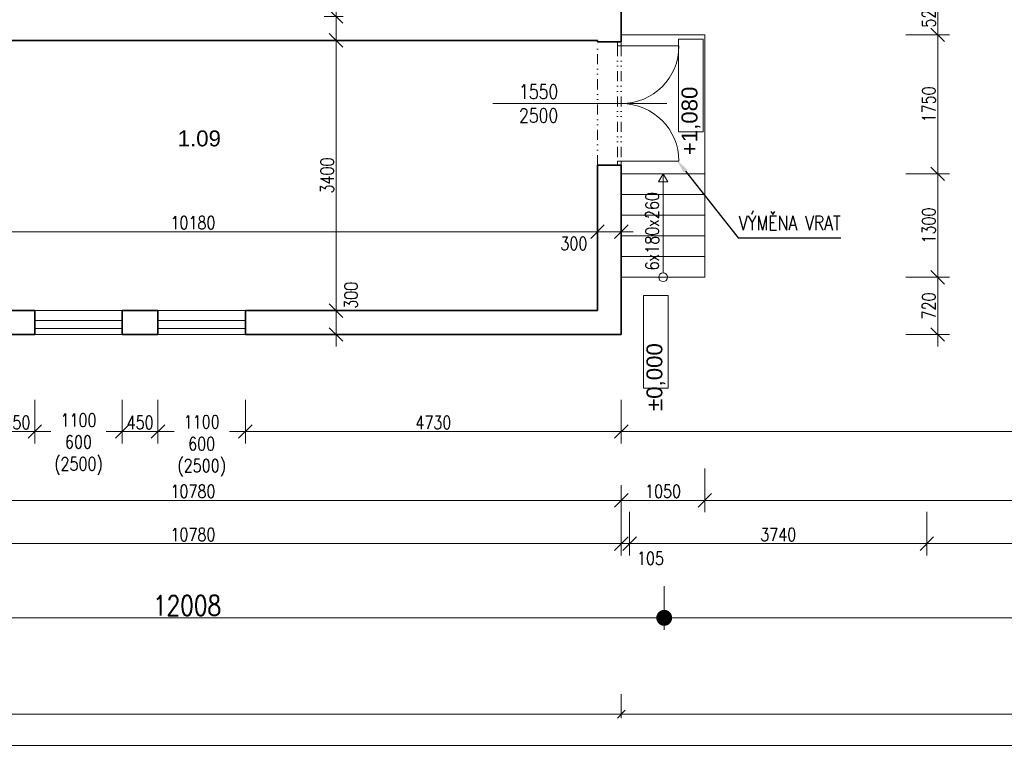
# Model space of a CAD drawing. Header units: millimetres. Extents: x -485339 to 286898, y -1189934 to 1602269.
# Tile 175 of 230: x -67295 to -54906, y -640537 to -631359. Entities that reach past the tile are written whole.
import ezdxf
from ezdxf import colors
from ezdxf.entities.mleader import LeaderData, LeaderLine
from ezdxf.math import Vec2, Vec3

# ---------------------------------------------------------------- set-up
doc = ezdxf.new("R2010")
doc.units = ezdxf.units.MM
doc.header["$LTSCALE"] = 10
doc.linetypes.add('DĚLICÍ2', pattern=[15.875, 6.35, -3.175, 0, -3.175, 0, -3.175])
doc.layers.get('Defpoints').update_dxf_attribs({"lineweight": 0})
doc.layers.add('BOUR_DVEŘE', color=7, linetype='Continuous', lineweight=18, true_color=0x4ccd32)
doc.layers.add('BOURÁNÍ_POPIS', color=7, linetype='Continuous', lineweight=18, true_color=0x4ccd32)
for name, color, linetype, lineweight in [('St__otvory_dveře', 40, 'Continuous', 18), ('St_kóty', 132, 'Continuous', 18), ('St_otvory_okna', 40, 'Continuous', 18), ('St_plocha_místnosti', 250, 'Continuous', 18), ('St_popis', 250, 'Continuous', 18), ('St_čáry_nad', 250, 'DĚLICÍ2', 18), ('St_čáry_obrys', 5, 'Continuous', 35), ('St_čáry_plné', 250, 'Continuous', 18)]:
    doc.layers.add(name, color=color, linetype=linetype, lineweight=lineweight)
doc.styles.add('1_50', font='arial.ttf', dxfattribs={"height": 100})
doc.styles.add('Andy', font='arial.ttf')
doc.styles.get("Standard").update_dxf_attribs({"font": 'simplex.shx', "width": 0.8})
doc.dimstyles.new('stavebníM100', dxfattribs={"dimtxt": 165, "dimasz": 170, "dimexe": 150, "dimexo": 100, "dimgap": 30, "dimtad": 1, "dimdec": 0, "dimtxsty": 'Standard', "dimblk": 'OBLIQUE', "dimcen": -2.5, "dimdle": 150, "dimclrd": 256, "dimclre": 256, "dimclrt": 256, "dimadec": 4, "dimazin": 0, "dimtfac": 1, "dimtdec": 0, "dimtmove": 2, "dimatfit": 3, "dimldrblk": 'OBLIQUE', "dimfxl": 400, "dimfxlon": 1, "dimlwd": -1, "dimlwe": -1, "dimarcsym": 0})
doc.dimstyles.new('stavebníM100_modul', dxfattribs={"dimtxt": 250, "dimasz": 200, "dimexe": 150, "dimexo": 100, "dimgap": 30, "dimtad": 1, "dimdec": 0, "dimtxsty": 'Standard', "dimblk": 'DOT', "dimcen": -2.5, "dimdle": 150, "dimclrd": 256, "dimclre": 256, "dimclrt": 256, "dimadec": 4, "dimazin": 0, "dimtfac": 1, "dimtdec": 0, "dimtmove": 2, "dimatfit": 3, "dimldrblk": 'OBLIQUE', "dimfxl": 400, "dimfxlon": 1, "dimlwd": -1, "dimlwe": -1, "dimarcsym": 0})
doc.dimstyles.new('stavebníM50 vnitřní', dxfattribs={"dimtxt": 100, "dimasz": 100, "dimexe": 50, "dimexo": 100, "dimgap": 30, "dimtad": 1, "dimdec": 0, "dimtxsty": 'Standard', "dimblk": 'OBLIQUE', "dimcen": 2.5, "dimclrd": 256, "dimclre": 256, "dimclrt": 256, "dimadec": 0, "dimazin": 0, "dimtfac": 1, "dimtdec": 0, "dimtmove": 2, "dimatfit": 2, "dimldrblk": 'OBLIQUE', "dimfxl": 250, "dimfxlon": 1, "dimlwd": -1, "dimlwe": -1, "dimarcsym": 0})

# ---------------------------------------------------------------- blocks, each defined once
blk = doc.blocks.new('G$CB83B120F')
at = {"layer": 'St__otvory_dveře', "color": 0, "ltscale": 2}
for points in [[(0, 0), (50, 0), (50, 50), (0, 50)], [(1500, 0), (1550, 0), (1550, 50), (1500, 50)]]:
    blk.add_lwpolyline(points, close=True, dxfattribs=at)
at = {"layer": 'St__otvory_dveře', "color": 0, "linetype": 'DĚLICÍ2', "ltscale": 2}
for points in [[(1500, 50), (50, 50)], [(1500, 0), (50, 0)]]:
    blk.add_lwpolyline(points, dxfattribs=at)
at = {"layer": 'St__otvory_dveře', "color": 0, "ltscale": 2}
for points in [[(50, 0), (50, -725)], [(1500, 0), (1500, -725)]]:
    blk.add_lwpolyline(points, dxfattribs=at)
for centre, start, end in [((50, 0), 270, 0), ((1500, 0), 180, 270)]:
    blk.add_arc(centre, 725, start, end, dxfattribs=at)
blk = doc.blocks.new('_OBLIQUE')
at = {"color": 0, "linetype": 'ByBlock'}
blk.add_line((-0.5, -0.5), (0.5, 0.5), dxfattribs=at)
blk = doc.blocks.new('*D4049')
at = {"layer": 'Defpoints', "color": 0}
for p in [(-70505, -637116), (-59725, -637116), (-59725, -637405)]:
    blk.add_point(p, dxfattribs=at)
at = {"layer": 'St_kóty'}
for p, q in [((-70505, -637216), (-70505, -637555)), ((-59725, -637216), (-59725, -637555)), ((-70655, -637405), (-59575, -637405))]:
    blk.add_line(p, q, dxfattribs=at)
at = {"layer": 'St_kóty', "linetype": 'ByBlock', "xscale": 170, "yscale": 170, "zscale": 170, "rotation": 180}
blk.add_blockref('_OBLIQUE', (-70505, -637405), dxfattribs=at)
at = {"layer": 'St_kóty', "linetype": 'ByBlock', "xscale": 170, "yscale": 170, "zscale": 170}
blk.add_blockref('_OBLIQUE', (-59725, -637405), dxfattribs=at)
at = {"layer": 'St_kóty', "insert": (-65115, -637292), "char_height": 165, "attachment_point": 5}
blk.add_mtext('10780', dxfattribs=at)
blk = doc.blocks.new('*D4050')
at = {"layer": 'Defpoints', "color": 0}
for p in [(-58675, -636396), (-59725, -637116), (-58675, -637405)]:
    blk.add_point(p, dxfattribs=at)
at = {"layer": 'St_kóty'}
for p, q in [((-58675, -637005), (-58675, -637555)), ((-59725, -637216), (-59725, -637555)), ((-59875, -637405), (-58525, -637405))]:
    blk.add_line(p, q, dxfattribs=at)
at = {"layer": 'St_kóty', "linetype": 'ByBlock', "xscale": 170, "yscale": 170, "zscale": 170, "rotation": 180}
blk.add_blockref('_OBLIQUE', (-59725, -637405), dxfattribs=at)
at = {"layer": 'St_kóty', "linetype": 'ByBlock', "xscale": 170, "yscale": 170, "zscale": 170}
blk.add_blockref('_OBLIQUE', (-58675, -637405), dxfattribs=at)
at = {"layer": 'St_kóty', "insert": (-59200, -637292), "char_height": 165, "attachment_point": 5}
blk.add_mtext('1050', dxfattribs=at)
blk = doc.blocks.new('*D4051')
at = {"layer": 'Defpoints', "color": 0}
for p in [(-64455, -635319), (-59725, -635319), (-64455, -636539)]:
    blk.add_point(p, dxfattribs=at)
at = {"layer": 'St_kóty'}
for p, q in [((-64455, -636139), (-64455, -636689)), ((-59725, -636139), (-59725, -636689)), ((-59575, -636539), (-64605, -636539))]:
    blk.add_line(p, q, dxfattribs=at)
at = {"layer": 'St_kóty', "linetype": 'ByBlock', "xscale": 170, "yscale": 170, "zscale": 170, "rotation": 180}
blk.add_blockref('_OBLIQUE', (-64455, -636539), dxfattribs=at)
at = {"layer": 'St_kóty', "linetype": 'ByBlock', "xscale": 170, "yscale": 170, "zscale": 170}
blk.add_blockref('_OBLIQUE', (-59725, -636539), dxfattribs=at)
at = {"layer": 'St_kóty', "insert": (-62090, -636426), "char_height": 165, "attachment_point": 5}
blk.add_mtext('4730', dxfattribs=at)
blk = doc.blocks.new('*D4052')
at = {"layer": 'Defpoints', "color": 0}
for p in [(-65555, -635319), (-64455, -635319), (-65555, -636539)]:
    blk.add_point(p, dxfattribs=at)
at = {"layer": 'St_kóty'}
for p, q in [((-65555, -636139), (-65555, -636689)), ((-64455, -636139), (-64455, -636689)), ((-65705, -636539), (-65352, -636539)), ((-64305, -636539), (-64657, -636539))]:
    blk.add_line(p, q, dxfattribs=at)
at = {"layer": 'St_kóty', "linetype": 'ByBlock', "xscale": 170, "yscale": 170, "zscale": 170, "rotation": 180}
blk.add_blockref('_OBLIQUE', (-65555, -636539), dxfattribs=at)
at = {"layer": 'St_kóty', "linetype": 'ByBlock', "xscale": 170, "yscale": 170, "zscale": 170}
blk.add_blockref('_OBLIQUE', (-64455, -636539), dxfattribs=at)
at = {"layer": 'St_kóty', "insert": (-65005, -636721), "char_height": 165, "attachment_point": 5}
blk.add_mtext('1100\\P600\\P(2500)', dxfattribs=at)
blk = doc.blocks.new('*D4053')
at = {"layer": 'Defpoints', "color": 0}
for p in [(-66005, -635319), (-65555, -635319), (-66005, -636539)]:
    blk.add_point(p, dxfattribs=at)
at = {"layer": 'St_kóty'}
for p, q in [((-66005, -636139), (-66005, -636689)), ((-65555, -636139), (-65555, -636689)), ((-65405, -636539), (-66155, -636539))]:
    blk.add_line(p, q, dxfattribs=at)
at = {"layer": 'St_kóty', "linetype": 'ByBlock', "xscale": 170, "yscale": 170, "zscale": 170, "rotation": 180}
blk.add_blockref('_OBLIQUE', (-66005, -636539), dxfattribs=at)
at = {"layer": 'St_kóty', "linetype": 'ByBlock', "xscale": 170, "yscale": 170, "zscale": 170}
blk.add_blockref('_OBLIQUE', (-65555, -636539), dxfattribs=at)
at = {"layer": 'St_kóty', "insert": (-65780, -636426), "char_height": 165, "attachment_point": 5}
blk.add_mtext('450', dxfattribs=at)
blk = doc.blocks.new('*D4054')
at = {"layer": 'Defpoints', "color": 0}
for p in [(-67105, -635319), (-66005, -635319), (-67105, -636539)]:
    blk.add_point(p, dxfattribs=at)
at = {"layer": 'St_kóty'}
for p, q in [((-67105, -636139), (-67105, -636689)), ((-66005, -636139), (-66005, -636689)), ((-67255, -636539), (-66902, -636539)), ((-65855, -636539), (-66207, -636539))]:
    blk.add_line(p, q, dxfattribs=at)
at = {"layer": 'St_kóty', "linetype": 'ByBlock', "xscale": 170, "yscale": 170, "zscale": 170, "rotation": 180}
blk.add_blockref('_OBLIQUE', (-67105, -636539), dxfattribs=at)
at = {"layer": 'St_kóty', "linetype": 'ByBlock', "xscale": 170, "yscale": 170, "zscale": 170}
blk.add_blockref('_OBLIQUE', (-66005, -636539), dxfattribs=at)
at = {"layer": 'St_kóty', "insert": (-66555, -636698), "char_height": 165, "attachment_point": 5}
blk.add_mtext('1100\\P600\\P(2500)', dxfattribs=at)
blk = doc.blocks.new('*D4055')
at = {"layer": 'Defpoints', "color": 0}
for p in [(-67555, -635319), (-67105, -635319), (-67555, -636539)]:
    blk.add_point(p, dxfattribs=at)
at = {"layer": 'St_kóty'}
for p, q in [((-67555, -636139), (-67555, -636689)), ((-67105, -636139), (-67105, -636689)), ((-66955, -636539), (-67705, -636539))]:
    blk.add_line(p, q, dxfattribs=at)
at = {"layer": 'St_kóty', "linetype": 'ByBlock', "xscale": 170, "yscale": 170, "zscale": 170, "rotation": 180}
blk.add_blockref('_OBLIQUE', (-67555, -636539), dxfattribs=at)
at = {"layer": 'St_kóty', "linetype": 'ByBlock', "xscale": 170, "yscale": 170, "zscale": 170}
blk.add_blockref('_OBLIQUE', (-67105, -636539), dxfattribs=at)
at = {"layer": 'St_kóty', "insert": (-67330, -636426), "char_height": 165, "attachment_point": 5}
blk.add_mtext('450', dxfattribs=at)
blk = doc.blocks.new('*D4060')
at = {"layer": 'Defpoints', "color": 0}
for p in [(-43625, -616887), (-59725, -635319), (-43625, -636539)]:
    blk.add_point(p, dxfattribs=at)
at = {"layer": 'St_kóty'}
for p, q in [((-59725, -636139), (-59725, -636689)), ((-43625, -636139), (-43625, -636689)), ((-59875, -636539), (-43475, -636539))]:
    blk.add_line(p, q, dxfattribs=at)
at = {"layer": 'St_kóty', "linetype": 'ByBlock', "xscale": 170, "yscale": 170, "zscale": 170, "rotation": 180}
blk.add_blockref('_OBLIQUE', (-59725, -636539), dxfattribs=at)
at = {"layer": 'St_kóty', "linetype": 'ByBlock', "xscale": 170, "yscale": 170, "zscale": 170}
blk.add_blockref('_OBLIQUE', (-43625, -636539), dxfattribs=at)
at = {"layer": 'St_kóty', "insert": (-51675, -636426), "char_height": 165, "attachment_point": 5}
blk.add_mtext('16100', dxfattribs=at)
blk = doc.blocks.new('*D4061')
at = {"layer": 'Defpoints', "color": 0}
for p in [(-43625, -616887), (-58675, -636396), (-43625, -637405)]:
    blk.add_point(p, dxfattribs=at)
at = {"layer": 'St_kóty'}
for p, q in [((-58675, -637005), (-58675, -637555)), ((-43625, -637005), (-43625, -637555)), ((-58825, -637405), (-43475, -637405))]:
    blk.add_line(p, q, dxfattribs=at)
at = {"layer": 'St_kóty', "linetype": 'ByBlock', "xscale": 170, "yscale": 170, "zscale": 170, "rotation": 180}
blk.add_blockref('_OBLIQUE', (-58675, -637405), dxfattribs=at)
at = {"layer": 'St_kóty', "linetype": 'ByBlock', "xscale": 170, "yscale": 170, "zscale": 170}
blk.add_blockref('_OBLIQUE', (-43625, -637405), dxfattribs=at)
at = {"layer": 'St_kóty', "insert": (-51150, -637292), "char_height": 165, "attachment_point": 5}
blk.add_mtext('15050', dxfattribs=at)
blk = doc.blocks.new('*D4077')
at = {"layer": 'Defpoints', "color": 0}
for p in [(-70505, -635319), (-59725, -635319), (-59725, -637949)]:
    blk.add_point(p, dxfattribs=at)
at = {"layer": 'St_kóty'}
for p, q in [((-70505, -637549), (-70505, -638099)), ((-59725, -637549), (-59725, -638099)), ((-70655, -637949), (-59575, -637949))]:
    blk.add_line(p, q, dxfattribs=at)
at = {"layer": 'St_kóty', "linetype": 'ByBlock', "xscale": 170, "yscale": 170, "zscale": 170, "rotation": 180}
blk.add_blockref('_OBLIQUE', (-70505, -637949), dxfattribs=at)
at = {"layer": 'St_kóty', "linetype": 'ByBlock', "xscale": 170, "yscale": 170, "zscale": 170}
blk.add_blockref('_OBLIQUE', (-59725, -637949), dxfattribs=at)
at = {"layer": 'St_kóty', "insert": (-65115, -637836), "char_height": 165, "attachment_point": 5}
blk.add_mtext('10780', dxfattribs=at)
blk = doc.blocks.new('*D4078')
at = {"layer": 'Defpoints', "color": 0}
for p in [(-59620, -616697), (-59725, -635319), (-59620, -637949)]:
    blk.add_point(p, dxfattribs=at)
at = {"layer": 'St_kóty'}
for p, q in [((-59725, -637549), (-59725, -638099)), ((-59620, -637549), (-59620, -638099)), ((-59875, -637949), (-59470, -637949))]:
    blk.add_line(p, q, dxfattribs=at)
at = {"layer": 'St_kóty', "xscale": 170, "yscale": 170, "zscale": 170, "rotation": 180}
blk.add_blockref('_OBLIQUE', (-59725, -637949), dxfattribs=at)
at = {"layer": 'St_kóty', "xscale": 170, "yscale": 170, "zscale": 170}
blk.add_blockref('_OBLIQUE', (-59620, -637949), dxfattribs=at)
at = {"layer": 'St_kóty', "insert": (-59358, -638134), "char_height": 165, "attachment_point": 5}
blk.add_mtext('105', dxfattribs=at)
blk = doc.blocks.new('*D4079')
at = {"layer": 'Defpoints', "color": 0}
for p in [(-59620, -616697), (-55880, -616702), (-55880, -637949)]:
    blk.add_point(p, dxfattribs=at)
at = {"layer": 'St_kóty'}
for p, q in [((-59620, -637549), (-59620, -638099)), ((-55880, -637549), (-55880, -638099)), ((-59770, -637949), (-55730, -637949))]:
    blk.add_line(p, q, dxfattribs=at)
at = {"layer": 'St_kóty', "xscale": 170, "yscale": 170, "zscale": 170, "rotation": 180}
blk.add_blockref('_OBLIQUE', (-59620, -637949), dxfattribs=at)
at = {"layer": 'St_kóty', "xscale": 170, "yscale": 170, "zscale": 170}
blk.add_blockref('_OBLIQUE', (-55880, -637949), dxfattribs=at)
at = {"layer": 'St_kóty', "insert": (-57750, -637836), "char_height": 165, "attachment_point": 5}
blk.add_mtext('3740', dxfattribs=at)
blk = doc.blocks.new('*D4080')
at = {"layer": 'Defpoints', "color": 0}
for p in [(-55880, -616702), (-49880, -616685), (-49880, -637949)]:
    blk.add_point(p, dxfattribs=at)
at = {"layer": 'St_kóty'}
for p, q in [((-55880, -637549), (-55880, -638099)), ((-49880, -637549), (-49880, -638099)), ((-56030, -637949), (-49730, -637949))]:
    blk.add_line(p, q, dxfattribs=at)
at = {"layer": 'St_kóty', "xscale": 170, "yscale": 170, "zscale": 170, "rotation": 180}
blk.add_blockref('_OBLIQUE', (-55880, -637949), dxfattribs=at)
at = {"layer": 'St_kóty', "xscale": 170, "yscale": 170, "zscale": 170}
blk.add_blockref('_OBLIQUE', (-49880, -637949), dxfattribs=at)
at = {"layer": 'St_kóty', "insert": (-52880, -637836), "char_height": 165, "attachment_point": 5}
blk.add_mtext('6000', dxfattribs=at)
blk = doc.blocks.new('_Dot')
at = {"color": 0, "linetype": 'ByBlock', "lineweight": -2}
blk.add_line((-0.5, 0), (-1, 0), dxfattribs=at)
at = {"color": 0, "linetype": 'ByBlock', "const_width": 0.5}
blk.add_lwpolyline([(-0.25, 0, 1), (0.25, 0, 1)], format="xyb", close=True, dxfattribs=at)
blk = doc.blocks.new('*D4086')
at = {"layer": 'Defpoints', "color": 0}
for p in [(-59185, -615624), (-47185, -616599), (-59185, -638883)]:
    blk.add_point(p, dxfattribs=at)
at = {"layer": 'St_kóty'}
for p, q in [((-59185, -638483), (-59185, -639033)), ((-47185, -638483), (-47185, -639033)), ((-47385, -638883), (-58985, -638883))]:
    blk.add_line(p, q, dxfattribs=at)
at = {"layer": 'St_kóty', "xscale": 200, "yscale": 200, "zscale": 200, "rotation": 180}
blk.add_blockref('_Dot', (-59185, -638883), dxfattribs=at)
at = {"layer": 'St_kóty', "xscale": 200, "yscale": 200, "zscale": 200}
blk.add_blockref('_Dot', (-47185, -638883), dxfattribs=at)
at = {"layer": 'St_kóty', "insert": (-53185, -638728), "char_height": 250, "attachment_point": 5}
blk.add_mtext('12000', dxfattribs=at)
blk = doc.blocks.new('*D4087')
at = {"layer": 'Defpoints', "color": 0}
for p in [(-71193, -615624), (-59185, -615624), (-71193, -638883)]:
    blk.add_point(p, dxfattribs=at)
at = {"layer": 'St_kóty'}
for p, q in [((-71193, -638483), (-71193, -639033)), ((-59185, -638483), (-59185, -639033)), ((-59385, -638883), (-70993, -638883))]:
    blk.add_line(p, q, dxfattribs=at)
at = {"layer": 'St_kóty', "xscale": 200, "yscale": 200, "zscale": 200, "rotation": 180}
blk.add_blockref('_Dot', (-71193, -638883), dxfattribs=at)
at = {"layer": 'St_kóty', "xscale": 200, "yscale": 200, "zscale": 200}
blk.add_blockref('_Dot', (-59185, -638883), dxfattribs=at)
at = {"layer": 'St_kóty', "insert": (-65189, -638728), "char_height": 250, "attachment_point": 5}
blk.add_mtext('12008', dxfattribs=at)
blk = doc.blocks.new('*D4113')
at = {"layer": 'Defpoints', "color": 0}
for p in [(-59725, -633189), (-41047, -633189), (-59725, -635319)]:
    blk.add_point(p, dxfattribs=at)
at = {"layer": 'St_kóty'}
for p, q in [((-41047, -635469), (-41047, -633039)), ((-41447, -633189), (-40897, -633189)), ((-41447, -635319), (-40897, -635319))]:
    blk.add_line(p, q, dxfattribs=at)
at = {"layer": 'St_kóty', "linetype": 'ByBlock', "xscale": 170, "yscale": 170, "zscale": 170}
for p, rotation in [((-41047, -633189), 90), ((-41047, -635319), 270)]:
    blk.add_blockref('_OBLIQUE', p, dxfattribs=dict(at, rotation=rotation))
at = {"layer": 'St_kóty', "insert": (-41159, -634254), "char_height": 165, "attachment_point": 5, "rotation": 90}
blk.add_mtext('2130', dxfattribs=at)
blk = doc.blocks.new('*D4114')
at = {"layer": 'Defpoints', "color": 0}
for p in [(-59725, -631639), (-41047, -631639), (-59725, -633189)]:
    blk.add_point(p, dxfattribs=at)
at = {"layer": 'St_kóty'}
for p, q in [((-41047, -631489), (-41047, -632152)), ((-41447, -631639), (-40897, -631639)), ((-41047, -633339), (-41047, -632677)), ((-41447, -633189), (-40897, -633189))]:
    blk.add_line(p, q, dxfattribs=at)
at = {"layer": 'St_kóty', "linetype": 'ByBlock', "xscale": 170, "yscale": 170, "zscale": 170}
for p, rotation in [((-41047, -631639), 90), ((-41047, -633189), 270)]:
    blk.add_blockref('_OBLIQUE', p, dxfattribs=dict(at, rotation=rotation))
at = {"layer": 'St_kóty', "insert": (-41047, -632414), "char_height": 165, "attachment_point": 5, "rotation": 90}
blk.add_mtext('1550\\P2500', dxfattribs=at)
blk = doc.blocks.new('*D4115')
at = {"layer": 'Defpoints', "color": 0}
for p in [(-59725, -631029), (-41047, -631029), (-59725, -631639)]:
    blk.add_point(p, dxfattribs=at)
at = {"layer": 'St_kóty'}
for p, q in [((-41047, -631789), (-41047, -630879)), ((-41447, -631029), (-40897, -631029)), ((-41447, -631639), (-40897, -631639))]:
    blk.add_line(p, q, dxfattribs=at)
at = {"layer": 'St_kóty', "linetype": 'ByBlock', "xscale": 170, "yscale": 170, "zscale": 170}
for p, rotation in [((-41047, -631029), 90), ((-41047, -631639), 270)]:
    blk.add_blockref('_OBLIQUE', p, dxfattribs=dict(at, rotation=rotation))
at = {"layer": 'St_kóty', "insert": (-41159, -631334), "char_height": 165, "attachment_point": 5, "rotation": 90}
blk.add_mtext('610', dxfattribs=at)
blk = doc.blocks.new('*D4130')
at = {"layer": 'Defpoints', "color": 0}
for p in [(-59739, -616900), (-40393, -616900), (-59725, -635319)]:
    blk.add_point(p, dxfattribs=at)
at = {"layer": 'St_kóty'}
for p, q in [((-40393, -635469), (-40393, -616750)), ((-40793, -616900), (-40243, -616900)), ((-40793, -635319), (-40243, -635319))]:
    blk.add_line(p, q, dxfattribs=at)
at = {"layer": 'St_kóty', "linetype": 'ByBlock', "xscale": 170, "yscale": 170, "zscale": 170}
for p, rotation in [((-40393, -616900), 90), ((-40393, -635319), 270)]:
    blk.add_blockref('_OBLIQUE', p, dxfattribs=dict(at, rotation=rotation))
at = {"layer": 'St_kóty', "insert": (-40506, -626110), "char_height": 165, "attachment_point": 5, "rotation": 90}
blk.add_mtext('18419', dxfattribs=at)
blk = doc.blocks.new('*D4132')
at = {"layer": 'Defpoints', "color": 0}
for p in [(-59725, -616900), (-39785, -616900), (-59725, -635319)]:
    blk.add_point(p, dxfattribs=at)
at = {"layer": 'St_kóty'}
for p, q in [((-39785, -635469), (-39785, -616750)), ((-40185, -616900), (-39635, -616900)), ((-40185, -635319), (-39635, -635319))]:
    blk.add_line(p, q, dxfattribs=at)
at = {"layer": 'St_kóty', "linetype": 'ByBlock', "xscale": 170, "yscale": 170, "zscale": 170}
for p, rotation in [((-39785, -616900), 90), ((-39785, -635319), 270)]:
    blk.add_blockref('_OBLIQUE', p, dxfattribs=dict(at, rotation=rotation))
at = {"layer": 'St_kóty', "insert": (-39898, -626110), "char_height": 165, "attachment_point": 5, "rotation": 90}
blk.add_mtext('18419', dxfattribs=at)
blk = doc.blocks.new('*D4143')
at = {"layer": 'Defpoints', "color": 0}
for p in [(-43625, -567764), (-59725, -635319), (-38949, -635319)]:
    blk.add_point(p, dxfattribs=at)
at = {"layer": 'St_kóty'}
for p, q in [((-38949, -567614), (-38949, -635469)), ((-39349, -567764), (-38799, -567764)), ((-39349, -635319), (-38799, -635319))]:
    blk.add_line(p, q, dxfattribs=at)
at = {"layer": 'St_kóty', "linetype": 'ByBlock', "xscale": 170, "yscale": 170, "zscale": 170}
for p, rotation in [((-38949, -567764), 90), ((-38949, -635319), 270)]:
    blk.add_blockref('_OBLIQUE', p, dxfattribs=dict(at, rotation=rotation))
at = {"layer": 'St_kóty', "insert": (-39061, -601542), "char_height": 165, "attachment_point": 5, "rotation": 90}
blk.add_mtext('67555', dxfattribs=at)
blk = doc.blocks.new('*D4186')
at = {"layer": 'Defpoints', "color": 0}
for p in [(-70205, -635019), (-63314, -635019), (-70205, -635319)]:
    blk.add_point(p, dxfattribs=at)
at = {"layer": 'St_kóty'}
for p, q in [((-63314, -635469), (-63314, -634869)), ((-63714, -635019), (-63164, -635019)), ((-63714, -635319), (-63164, -635319))]:
    blk.add_line(p, q, dxfattribs=at)
at = {"layer": 'St_kóty', "linetype": 'ByBlock', "xscale": 170, "yscale": 170, "zscale": 170}
for p, rotation in [((-63314, -635019), 90), ((-63314, -635319), 270)]:
    blk.add_blockref('_OBLIQUE', p, dxfattribs=dict(at, rotation=rotation))
at = {"layer": 'St_kóty', "insert": (-63126, -634826), "char_height": 165, "attachment_point": 5, "rotation": 90}
blk.add_mtext('300', dxfattribs=at)
blk = doc.blocks.new('*D4187')
at = {"layer": 'Defpoints', "color": 0}
for p in [(-63314, -631619), (-63126, -631619), (-70205, -635019)]:
    blk.add_point(p, dxfattribs=at)
at = {"layer": 'St_kóty'}
for p, q in [((-63314, -635169), (-63314, -631469)), ((-63226, -631619), (-63464, -631619)), ((-63714, -635019), (-63164, -635019))]:
    blk.add_line(p, q, dxfattribs=at)
at = {"layer": 'St_kóty', "linetype": 'ByBlock', "xscale": 170, "yscale": 170, "zscale": 170}
for p, rotation in [((-63314, -631619), 90), ((-63314, -635019), 270)]:
    blk.add_blockref('_OBLIQUE', p, dxfattribs=dict(at, rotation=rotation))
at = {"layer": 'St_kóty', "insert": (-63426, -633319), "char_height": 165, "attachment_point": 5, "rotation": 90}
blk.add_mtext('3400', dxfattribs=at)
blk = doc.blocks.new('*D4188')
at = {"layer": 'Defpoints', "color": 0}
for p in [(-63314, -631319), (-63126, -631319), (-63126, -631619)]:
    blk.add_point(p, dxfattribs=at)
at = {"layer": 'St_kóty'}
for p, q in [((-63314, -631769), (-63314, -631169)), ((-63226, -631319), (-63464, -631319)), ((-63226, -631619), (-63464, -631619))]:
    blk.add_line(p, q, dxfattribs=at)
at = {"layer": 'St_kóty', "linetype": 'ByBlock', "xscale": 170, "yscale": 170, "zscale": 170}
for p, rotation in [((-63314, -631319), 90), ((-63314, -631619), 270)]:
    blk.add_blockref('_OBLIQUE', p, dxfattribs=dict(at, rotation=rotation))
at = {"layer": 'St_kóty', "insert": (-63179, -631068), "char_height": 165, "attachment_point": 5, "rotation": 90}
blk.add_mtext('300', dxfattribs=at)
blk = doc.blocks.new('*D4189')
at = {"layer": 'Defpoints', "color": 0}
for p in [(-63314, -625639), (-61785, -625639), (-63126, -631319)]:
    blk.add_point(p, dxfattribs=at)
at = {"layer": 'St_kóty'}
for p, q in [((-63314, -631469), (-63314, -625489)), ((-62914, -625639), (-63464, -625639)), ((-63226, -631319), (-63464, -631319))]:
    blk.add_line(p, q, dxfattribs=at)
at = {"layer": 'St_kóty', "linetype": 'ByBlock', "xscale": 170, "yscale": 170, "zscale": 170}
for p, rotation in [((-63314, -625639), 90), ((-63314, -631319), 270)]:
    blk.add_blockref('_OBLIQUE', p, dxfattribs=dict(at, rotation=rotation))
at = {"layer": 'St_kóty', "insert": (-63426, -628479), "char_height": 165, "attachment_point": 5, "rotation": 90}
blk.add_mtext('5680', dxfattribs=at)
blk = doc.blocks.new('*D4197')
at = {"layer": 'Defpoints', "color": 0}
for p in [(-60025, -633189), (-60025, -634026), (-70205, -634509)]:
    blk.add_point(p, dxfattribs=at)
at = {"layer": 'St_kóty'}
for p, q in [((-60025, -633626), (-60025, -634176)), ((-70205, -634409), (-70205, -633876)), ((-70355, -634026), (-59875, -634026))]:
    blk.add_line(p, q, dxfattribs=at)
at = {"layer": 'St_kóty', "linetype": 'ByBlock', "xscale": 170, "yscale": 170, "zscale": 170, "rotation": 180}
blk.add_blockref('_OBLIQUE', (-70205, -634026), dxfattribs=at)
at = {"layer": 'St_kóty', "linetype": 'ByBlock', "xscale": 170, "yscale": 170, "zscale": 170}
blk.add_blockref('_OBLIQUE', (-60025, -634026), dxfattribs=at)
at = {"layer": 'St_kóty', "insert": (-65115, -633913), "char_height": 165, "attachment_point": 5}
blk.add_mtext('10180', dxfattribs=at)
blk = doc.blocks.new('*D4198')
at = {"layer": 'Defpoints', "color": 0}
for p in [(-60025, -633189), (-59725, -633559), (-59725, -634026)]:
    blk.add_point(p, dxfattribs=at)
at = {"layer": 'St_kóty'}
for p, q in [((-60025, -633626), (-60025, -634176)), ((-59725, -633659), (-59725, -634176)), ((-60175, -634026), (-59575, -634026))]:
    blk.add_line(p, q, dxfattribs=at)
at = {"layer": 'St_kóty', "linetype": 'ByBlock', "xscale": 170, "yscale": 170, "zscale": 170, "rotation": 180}
blk.add_blockref('_OBLIQUE', (-60025, -634026), dxfattribs=at)
at = {"layer": 'St_kóty', "linetype": 'ByBlock', "xscale": 170, "yscale": 170, "zscale": 170}
blk.add_blockref('_OBLIQUE', (-59725, -634026), dxfattribs=at)
at = {"layer": 'St_kóty', "insert": (-60322, -634174), "char_height": 165, "attachment_point": 5}
blk.add_mtext('300', dxfattribs=at)
blk = doc.blocks.new('*D4199')
at = {"layer": 'Defpoints', "color": 0}
for p in [(-56836, -634599), (-55744, -634599), (-57886, -635319)]:
    blk.add_point(p, dxfattribs=at)
at = {"layer": 'St_kóty'}
for p, q in [((-55744, -635469), (-55744, -634449)), ((-56144, -634599), (-55594, -634599)), ((-56144, -635319), (-55594, -635319))]:
    blk.add_line(p, q, dxfattribs=at)
at = {"layer": 'St_kóty', "linetype": 'ByBlock', "xscale": 170, "yscale": 170, "zscale": 170}
for p, rotation in [((-55744, -634599), 90), ((-55744, -635319), 270)]:
    blk.add_blockref('_OBLIQUE', p, dxfattribs=dict(at, rotation=rotation))
at = {"layer": 'St_kóty', "insert": (-55856, -634959), "char_height": 165, "attachment_point": 5, "rotation": 90}
blk.add_mtext('720', dxfattribs=at)
blk = doc.blocks.new('*D4200')
at = {"layer": 'Defpoints', "color": 0}
for p in [(-56836, -633299), (-55744, -633299), (-56836, -634599)]:
    blk.add_point(p, dxfattribs=at)
at = {"layer": 'St_kóty'}
for p, q in [((-55744, -634749), (-55744, -633149)), ((-56144, -633299), (-55594, -633299)), ((-56144, -634599), (-55594, -634599))]:
    blk.add_line(p, q, dxfattribs=at)
at = {"layer": 'St_kóty', "linetype": 'ByBlock', "xscale": 170, "yscale": 170, "zscale": 170}
for p, rotation in [((-55744, -633299), 90), ((-55744, -634599), 270)]:
    blk.add_blockref('_OBLIQUE', p, dxfattribs=dict(at, rotation=rotation))
at = {"layer": 'St_kóty', "insert": (-55856, -633949), "char_height": 165, "attachment_point": 5, "rotation": 90}
blk.add_mtext('1300', dxfattribs=at)
blk = doc.blocks.new('*D4201')
at = {"layer": 'Defpoints', "color": 0}
for p in [(-56836, -631549), (-55744, -631549), (-56836, -633299)]:
    blk.add_point(p, dxfattribs=at)
at = {"layer": 'St_kóty'}
for p, q in [((-55744, -633449), (-55744, -631399)), ((-56144, -631549), (-55594, -631549)), ((-56144, -633299), (-55594, -633299))]:
    blk.add_line(p, q, dxfattribs=at)
at = {"layer": 'St_kóty', "linetype": 'ByBlock', "xscale": 170, "yscale": 170, "zscale": 170}
for p, rotation in [((-55744, -631549), 90), ((-55744, -633299), 270)]:
    blk.add_blockref('_OBLIQUE', p, dxfattribs=dict(at, rotation=rotation))
at = {"layer": 'St_kóty', "insert": (-55856, -632424), "char_height": 165, "attachment_point": 5, "rotation": 90}
blk.add_mtext('1750', dxfattribs=at)
blk = doc.blocks.new('*D4202')
at = {"layer": 'Defpoints', "color": 0}
for p in [(-58186, -631029), (-55744, -631029), (-56836, -631549)]:
    blk.add_point(p, dxfattribs=at)
at = {"layer": 'St_kóty'}
for p, q in [((-55744, -631699), (-55744, -630879)), ((-56144, -631029), (-55594, -631029)), ((-56144, -631549), (-55594, -631549))]:
    blk.add_line(p, q, dxfattribs=at)
at = {"layer": 'St_kóty', "linetype": 'ByBlock', "xscale": 170, "yscale": 170, "zscale": 170}
for p, rotation in [((-55744, -631029), 90), ((-55744, -631549), 270)]:
    blk.add_blockref('_OBLIQUE', p, dxfattribs=dict(at, rotation=rotation))
at = {"layer": 'St_kóty', "insert": (-55856, -631289), "char_height": 165, "attachment_point": 5, "rotation": 90}
blk.add_mtext('520', dxfattribs=at)
blk = doc.blocks.new('*D5385')
at = {"layer": 'Defpoints', "color": 0}
for p in [(-43625, -616887), (-140555, -634919), (-43625, -640487)]:
    blk.add_point(p, dxfattribs=at)
at = {"layer": 'St_kóty'}
for p, q in [((-140555, -640237), (-140555, -640537)), ((-43625, -640237), (-43625, -640537)), ((-140555, -640487), (-43625, -640487))]:
    blk.add_line(p, q, dxfattribs=at)
at = {"layer": 'St_kóty', "linetype": 'ByBlock', "xscale": 100, "yscale": 100, "zscale": 100, "rotation": 180}
blk.add_blockref('_OBLIQUE', (-140555, -640487), dxfattribs=at)
at = {"layer": 'St_kóty', "linetype": 'ByBlock', "xscale": 100, "yscale": 100, "zscale": 100}
blk.add_blockref('_OBLIQUE', (-43625, -640487), dxfattribs=at)
at = {"layer": 'St_kóty', "insert": (-92090, -640407), "char_height": 100, "attachment_point": 5}
blk.add_mtext('96930', dxfattribs=at)
blk = doc.blocks.new('*D5386')
at = {"layer": 'Defpoints', "color": 0}
for p in [(-140555, -634919), (-59725, -635319), (-59725, -640095)]:
    blk.add_point(p, dxfattribs=at)
at = {"layer": 'St_kóty'}
for p, q in [((-140555, -639845), (-140555, -640145)), ((-59725, -639845), (-59725, -640145)), ((-140555, -640095), (-59725, -640095))]:
    blk.add_line(p, q, dxfattribs=at)
at = {"layer": 'St_kóty', "linetype": 'ByBlock', "xscale": 100, "yscale": 100, "zscale": 100, "rotation": 180}
blk.add_blockref('_OBLIQUE', (-140555, -640095), dxfattribs=at)
at = {"layer": 'St_kóty', "linetype": 'ByBlock', "xscale": 100, "yscale": 100, "zscale": 100}
blk.add_blockref('_OBLIQUE', (-59725, -640095), dxfattribs=at)
at = {"layer": 'St_kóty', "insert": (-100140, -640015), "char_height": 100, "attachment_point": 5}
blk.add_mtext('80830', dxfattribs=at)
blk = doc.blocks.new('*D5387')
at = {"layer": 'Defpoints', "color": 0}
for p in [(-43625, -616887), (-59725, -635319), (-43625, -640095)]:
    blk.add_point(p, dxfattribs=at)
at = {"layer": 'St_kóty'}
for p, q in [((-59725, -639845), (-59725, -640145)), ((-43625, -639845), (-43625, -640145)), ((-59725, -640095), (-43625, -640095))]:
    blk.add_line(p, q, dxfattribs=at)
at = {"layer": 'St_kóty', "linetype": 'ByBlock', "xscale": 100, "yscale": 100, "zscale": 100, "rotation": 180}
blk.add_blockref('_OBLIQUE', (-59725, -640095), dxfattribs=at)
at = {"layer": 'St_kóty', "linetype": 'ByBlock', "xscale": 100, "yscale": 100, "zscale": 100}
blk.add_blockref('_OBLIQUE', (-43625, -640095), dxfattribs=at)
at = {"layer": 'St_kóty', "insert": (-51675, -640015), "char_height": 100, "attachment_point": 5}
blk.add_mtext('16100', dxfattribs=at)

msp = doc.modelspace()

# ---------------------------------------------------------------- linework, layer by layer
at = {"layer": 'BOURÁNÍ_POPIS'}
msp.add_lwpolyline([(-61342.9, -632414.2), (-59152.3, -632414.2)], dxfattribs=at)
at = {"layer": 'St_kóty'}
for points in [[(-59003.9, -632770.4), (-59003.9, -631603.8), (-58693.2, -631603.8), (-58693.2, -632770.4)], [(-59445.4, -635992.9), (-59445.4, -634826.4), (-59134.8, -634826.4), (-59134.8, -635992.9)]]:
    msp.add_lwpolyline(points, close=True, dxfattribs=at)
at = {"layer": 'St_otvory_okna', "ltscale": 2}
for points in [[(-66004.9, -635144.2), (-67104.9, -635144.2)], [(-64454.9, -635144.2), (-65554.9, -635144.2)], [(-66004.9, -635244.2), (-67104.9, -635244.2)], [(-64454.9, -635244.2), (-65554.9, -635244.2)]]:
    msp.add_lwpolyline(points, dxfattribs=at)
at = {"layer": 'St_čáry_nad', "ltscale": 2}
msp.add_lwpolyline([(-60024.9, -633189.2), (-60024.9, -631639.2)], dxfattribs=at)
at = {"layer": 'St_čáry_obrys', "ltscale": 2}
msp.add_line((-59724.9, -631639.2), (-59724.9, -631029.2), dxfattribs=at)
for points in [[(-60024.9, -631619.2), (-70204.9, -631619.2)], [(-60024.9, -631639.2), (-60024.9, -631619.2)], [(-60024.9, -631639.2), (-59724.9, -631639.2)], [(-60024.9, -633189.2), (-59724.9, -633189.2)], [(-60024.9, -635019.2), (-60024.9, -633189.2)], [(-59724.9, -635319.2), (-59724.9, -633189.2)], [(-67104.9, -635019.2), (-67554.9, -635019.2)], [(-67104.9, -635319.2), (-67104.9, -635019.2)], [(-66004.9, -635319.2), (-66004.9, -635019.2)], [(-65554.9, -635019.2), (-66004.9, -635019.2)], [(-65554.9, -635319.2), (-65554.9, -635019.2)], [(-60024.9, -635019.2), (-64454.9, -635019.2)], [(-64454.9, -635319.2), (-64454.9, -635019.2)], [(-67104.9, -635319.2), (-67554.9, -635319.2)], [(-65554.9, -635319.2), (-66004.9, -635319.2)], [(-59724.9, -635319.2), (-64454.9, -635319.2)]]:
    msp.add_lwpolyline(points, dxfattribs=at)
at = {"layer": 'St_čáry_plné', "ltscale": 2}
for p, q in [((-58674.9, -631549.2), (-59724.9, -631549.2)), ((-58674.9, -633299.2), (-58674.9, -631549.2)), ((-59724.9, -633299.2), (-58674.9, -633299.2))]:
    msp.add_line(p, q, dxfattribs=at)
for points in [[(-59724.9, -633299.2), (-59724.9, -633559.2), (-58674.9, -633559.2), (-58674.9, -633299.2)], [(-59199.9, -634544.7), (-59199.9, -633299.2)], [(-59724.9, -633559.2), (-59724.9, -633819.2), (-58674.9, -633819.2), (-58674.9, -633559.2)], [(-59724.9, -633819.2), (-59724.9, -634079.2), (-58674.9, -634079.2), (-58674.9, -633819.2)], [(-59724.9, -634079.2), (-59724.9, -634339.2), (-58674.9, -634339.2), (-58674.9, -634079.2)], [(-59724.9, -634339.2), (-59724.9, -634599.2), (-58674.9, -634599.2), (-58674.9, -634339.2)], [(-67104.9, -635019.2), (-66004.9, -635019.2)], [(-65554.9, -635019.2), (-64454.9, -635019.2)], [(-66004.9, -635319.2), (-67104.9, -635319.2)], [(-64454.9, -635319.2), (-65554.9, -635319.2)]]:
    msp.add_lwpolyline(points, dxfattribs=at)
msp.add_lwpolyline([(-59199.9, -633299.2), (-59258.5, -633400.7), (-59141.3, -633400.7)], close=True, dxfattribs=at)
msp.add_circle((-59199.9, -634599.2), 54.6, dxfattribs=at)

# ---------------------------------------------------------------- block references
at = {"layer": 'BOUR_DVEŘE', "ltscale": 2, "rotation": 90}
msp.add_blockref('G$CB83B120F', (-59724.9, -633189.2), dxfattribs=at)

# ---------------------------------------------------------------- texts
at = {"layer": 'BOURÁNÍ_POPIS', "insert": (-60765.2, -632414.2), "char_height": 180, "width": 1342.526, "attachment_point": 5}
msp.add_mtext('1550\\P2500', dxfattribs=at)
at = {"layer": 'St_kóty', "char_height": 200, "attachment_point": 5, "rotation": 90, "style": '1_50'}
for s, insert in [('+1,080', (-58848.5, -632632.4)), ('%%p0,000', (-59290.1, -635854.9))]:
    msp.add_mtext_dynamic_manual_height_columns(s, width=890.536, gutter_width=500, heights=[0], dxfattribs=dict(at, insert=insert))
at = {"layer": 'St_plocha_místnosti', "ltscale": 2, "style": 'Andy'}
msp.add_text('1.09', height=200, dxfattribs=at).set_placement((-65306.9, -632952.7))
at = {"layer": 'St_popis', "ltscale": 2, "width": 0.8}
msp.add_text('6x180x260', height=165, rotation=90, dxfattribs=at).set_placement((-59253.9, -634512.2))

# ---------------------------------------------------------------- dimensions: what is measured, and where the dimension line sits
at = {"layer": 'St_kóty'}
for base, p1, p2, picture, middle in [((-38948.9, -635319.2), (-43625.2, -567764.4), (-59724.9, -635319.2), '*D4143', (-39061.4, -601541.8)), ((-40393.4, -616900.1), (-59724.9, -635319.2), (-59739.4, -616900.1), '*D4130', (-40505.9, -626109.7)), ((-39785.1, -616900.1), (-59724.9, -635319.2), (-59724.9, -616900.1), '*D4132', (-39897.6, -626109.7)), ((-63313.9, -625639.2), (-63125.9, -631319.2), (-61784.9, -625639.2), '*D4189', (-63426.4, -628479.2)), ((-41046.9, -631029.2), (-59724.9, -631639.2), (-59724.9, -631029.2), '*D4115', (-41159.4, -631334.2)), ((-55743.6, -631029.2), (-56835.6, -631549.2), (-58185.6, -631029.2), '*D4202', (-55856.1, -631289.2)), ((-55743.6, -631549.2), (-56835.6, -633299.2), (-56835.6, -631549.2), '*D4201', (-55856.1, -632424.2)), ((-63313.9, -631619.2), (-70204.9, -635019.2), (-63125.9, -631619.2), '*D4187', (-63426.4, -633319.2)), ((-41046.9, -633189.2), (-59724.9, -635319.2), (-59724.9, -633189.2), '*D4113', (-41159.4, -634254.2)), ((-55743.6, -633299.2), (-56835.6, -634599.2), (-56835.6, -633299.2), '*D4200', (-55856.1, -633949.2)), ((-55743.6, -634599.2), (-57885.6, -635319.2), (-56835.6, -634599.2), '*D4199', (-55856.1, -634959.2))]:
    dim = msp.add_linear_dim(base=base, p1=p1, p2=p2, angle=90, dimstyle='stavebníM100', dxfattribs=at)
    dim.commit()
    dim.dimension.update_dxf_attribs({"geometry": picture, "text_midpoint": middle})
for base, p1, p2, dimstyle, picture, middle in [((-71193, -638883.1), (-59184.9, -615624.2), (-71193, -615623.8), 'stavebníM100_modul', '*D4087', (-65188.9, -638728.1)), ((-59184.9, -638883.1), (-47185.2, -616598.8), (-59184.9, -615624.2), 'stavebníM100_modul', '*D4086', (-53185, -638728.1)), ((-55879.9, -637948.6), (-59619.9, -616697.3), (-55879.9, -616702.1), 'stavebníM100', '*D4079', (-57749.9, -637836.1)), ((-49879.9, -637948.6), (-55879.9, -616702.1), (-49879.9, -616684.8), 'stavebníM100', '*D4080', (-52879.9, -637836.1)), ((-43625.2, -640486.7), (-140554.9, -634919.2), (-43625.2, -616887.4), 'stavebníM50 vnitřní', '*D5385', (-92090, -640406.7)), ((-43625.2, -636539), (-59724.9, -635319.2), (-43625.2, -616887.4), 'stavebníM100', '*D4060', (-51675, -636426.5)), ((-43625.2, -640094.8), (-59724.9, -635319.2), (-43625.2, -616887.4), 'stavebníM50 vnitřní', '*D5387', (-51675, -640014.8)), ((-43625.2, -637404.5), (-58674.9, -636395.8), (-43625.2, -616887.4), 'stavebníM100', '*D4061', (-51150, -637292)), ((-60024.9, -634026), (-70204.9, -634509.2), (-60024.9, -633189.2), 'stavebníM100', '*D4197', (-65114.9, -633913.5)), ((-59724.9, -640094.8), (-140554.9, -634919.2), (-59724.9, -635319.2), 'stavebníM50 vnitřní', '*D5386', (-100139.9, -640014.8)), ((-59724.9, -637948.6), (-70504.9, -635319.2), (-59724.9, -635319.2), 'stavebníM100', '*D4077', (-65114.9, -637836.1)), ((-67554.9, -636539), (-67104.9, -635319.2), (-67554.9, -635319.2), 'stavebníM100', '*D4055', (-67329.9, -636426.5)), ((-66004.9, -636539), (-65554.9, -635319.2), (-66004.9, -635319.2), 'stavebníM100', '*D4053', (-65779.9, -636426.5))]:
    dim = msp.add_linear_dim(base=base, p1=p1, p2=p2, dimstyle=dimstyle, dxfattribs=at)
    dim.commit()
    dim.dimension.update_dxf_attribs({"geometry": picture, "text_midpoint": middle})
for base, p1, p2, picture, middle in [((-59619.9, -637948.6), (-59724.9, -635319.2), (-59619.9, -616697.3), '*D4078', (-59357.8, -638133.9)), ((-59724.9, -634026), (-60024.9, -633189.2), (-59724.9, -633559.2), '*D4198', (-60321.8, -634174.3))]:
    dim = msp.add_linear_dim(base=base, p1=p1, p2=p2, dimstyle='stavebníM100', dxfattribs=at)
    dim.commit()
    dim.dimension.update_dxf_attribs({"geometry": picture, "text_midpoint": middle, "dimtype": 160})
for base, p1, p2, picture, middle in [((-63313.9, -631319.2), (-63125.9, -631619.2), (-63125.9, -631319.2), '*D4188', (-63178.8, -631068)), ((-63313.9, -635019.2), (-70204.9, -635319.2), (-70204.9, -635019.2), '*D4186', (-63125.9, -634826))]:
    dim = msp.add_linear_dim(base=base, p1=p1, p2=p2, angle=90, dimstyle='stavebníM100', dxfattribs=at)
    dim.commit()
    dim.dimension.update_dxf_attribs({"geometry": picture, "text_midpoint": middle, "dimtype": 160})
dim = msp.add_linear_dim(base=(-41046.9, -631639.2), p1=(-59724.9, -633189.2), p2=(-59724.9, -631639.2), angle=90, text='<>\\P2500', dimstyle='stavebníM100', override={"dimtxsty": 'Standard'}, dxfattribs=at)
dim.commit()
dim.dimension.update_dxf_attribs({"geometry": '*D4114', "text_midpoint": (-41046.9, -632414.2), "dimtype": 160})
for base, p1, p2, picture, middle in [((-67104.9, -636539), (-66004.9, -635319.2), (-67104.9, -635319.2), '*D4054', (-66554.9, -636698)), ((-65554.9, -636539), (-64454.9, -635319.2), (-65554.9, -635319.2), '*D4052', (-65004.9, -636720.9))]:
    dim = msp.add_linear_dim(base=base, p1=p1, p2=p2, text='<>\\P600\\P(2500)', dimstyle='stavebníM100', override={"dimtxsty": 'Standard'}, dxfattribs=at)
    dim.commit()
    dim.dimension.update_dxf_attribs({"geometry": picture, "text_midpoint": middle, "dimtype": 160})
for base, p1, p2, picture, middle in [((-64454.9, -636539), (-59724.9, -635319.2), (-64454.9, -635319.2), '*D4051', (-62089.9, -636426.5)), ((-58674.9, -637404.5), (-59724.9, -637115.8), (-58674.9, -636395.8), '*D4050', (-59199.9, -637292)), ((-59724.9, -637404.5), (-70504.9, -637115.8), (-59724.9, -637115.8), '*D4049', (-65114.9, -637292))]:
    dim = msp.add_linear_dim(base=base, p1=p1, p2=p2, dimstyle='stavebníM100', override={"dimtxsty": 'Standard', "dimldrblk": 'OBLIQUE'}, dxfattribs=at)
    dim.commit()
    dim.dimension.update_dxf_attribs({"geometry": picture, "text_midpoint": middle})

# ---------------------------------------------------------------- leaders
at = {"layer": 'BOURÁNÍ_POPIS'}
ml = msp.add_multileader_mtext('Standard', dxfattribs=at)
ml.set_content('VÝMĚNA VRAT')
ml.set_leader_properties()
ml.build(insert=Vec2(0, 0))
ml.multileader.update_dxf_attribs({"text_left_attachment_type": 6, "text_right_attachment_type": 6, "arrow_head_size": 180})
ctx = ml.context
ctx.base_point, ctx.char_height, ctx.arrow_head_size, ctx.plane_origin = Vec3(-58248.6, -634102.7), 180, 180, Vec3(-57458.3, -633138.4)
ctx.left_attachment, ctx.right_attachment = 6, 6
notes = []
notes.append((ctx, [(0, (1, 1, 0), (-58256.6, -634102.7), (1, 0), 8, [(0, [(-59028.5, -633122.3)], 0, [])])]))
ctx.mtext.insert, ctx.mtext.flow_direction = Vec3(-58246.6, -633825), 5
for ctx, leaders in notes:
    for number, flags, end, landing, length, lines in leaders:
        leader = LeaderData()
        leader.index, (leader.has_last_leader_line, leader.has_dogleg_vector, leader.attachment_direction) = number, flags
        leader.last_leader_point, leader.dogleg_vector, leader.dogleg_length = Vec3(end), Vec3(landing), length
        for number, points, colour, breaks in lines:
            line = LeaderLine()
            line.index, line.vertices, line.color, line.breaks = number, Vec3.list(points), colors.encode_raw_color(colour), breaks
            leader.lines.append(line)
        ctx.leaders.append(leader)

doc.saveas('drawing.dxf')
